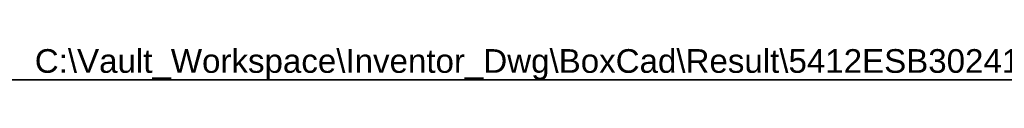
# Model space of a CAD drawing. Header units: inches. Extents: x 3 to 173, y 3 to 113.
# Tile 9 of 14: x 61.14 to 100.06, y 111.15 to 112.49. Entities that reach past the tile are written whole.
import ezdxf

# ---------------------------------------------------------------- set-up
doc = ezdxf.new("R2010")
doc.units = ezdxf.units.IN
doc.header["$LTSCALE"] = 10.4
doc.header["$MEASUREMENT"] = 0
doc.layers.get('0').update_dxf_attribs({"lineweight": 25})
doc.layers.add('Sketch Geometry(ANSI)', color=7, linetype='Continuous', lineweight=25)
doc.layers.add('Symbols(ANSI)', color=7, linetype='Continuous', lineweight=25)
doc.styles.add('Current-ANSI', font='arial.ttf')

# ---------------------------------------------------------------- blocks, each defined once
blk = doc.blocks.new('Borders 1_EXM - B (Inch)')
at = {"layer": 'Sketch Geometry(ANSI)', "linetype": 'Continuous', "lineweight": 35}
blk.add_line((16.3979, 10.6915), (0.5229, 10.6915), dxfattribs=at)
at = {"layer": 'Symbols(ANSI)', "color": 7, "style": 'Current-ANSI'}
blk.add_attdef('FILENAME_AND_PATH_001', (5.9364, 10.7181), '', height=0.09, dxfattribs=at)

msp = doc.modelspace()

# ---------------------------------------------------------------- block references
at = {"xscale": 10.4, "yscale": 10.4, "zscale": 10.4}
msp.add_blockref('Borders 1_EXM - B (Inch)', (0, 0), dxfattribs=at).add_auto_attribs({'FILENAME_AND_PATH_001': 'C:\\Vault_Workspace\\Inventor_Dwg\\BoxCad\\Result\\5412ESB302410\\5412ESB302410.idw'})

doc.saveas('drawing.dxf')
